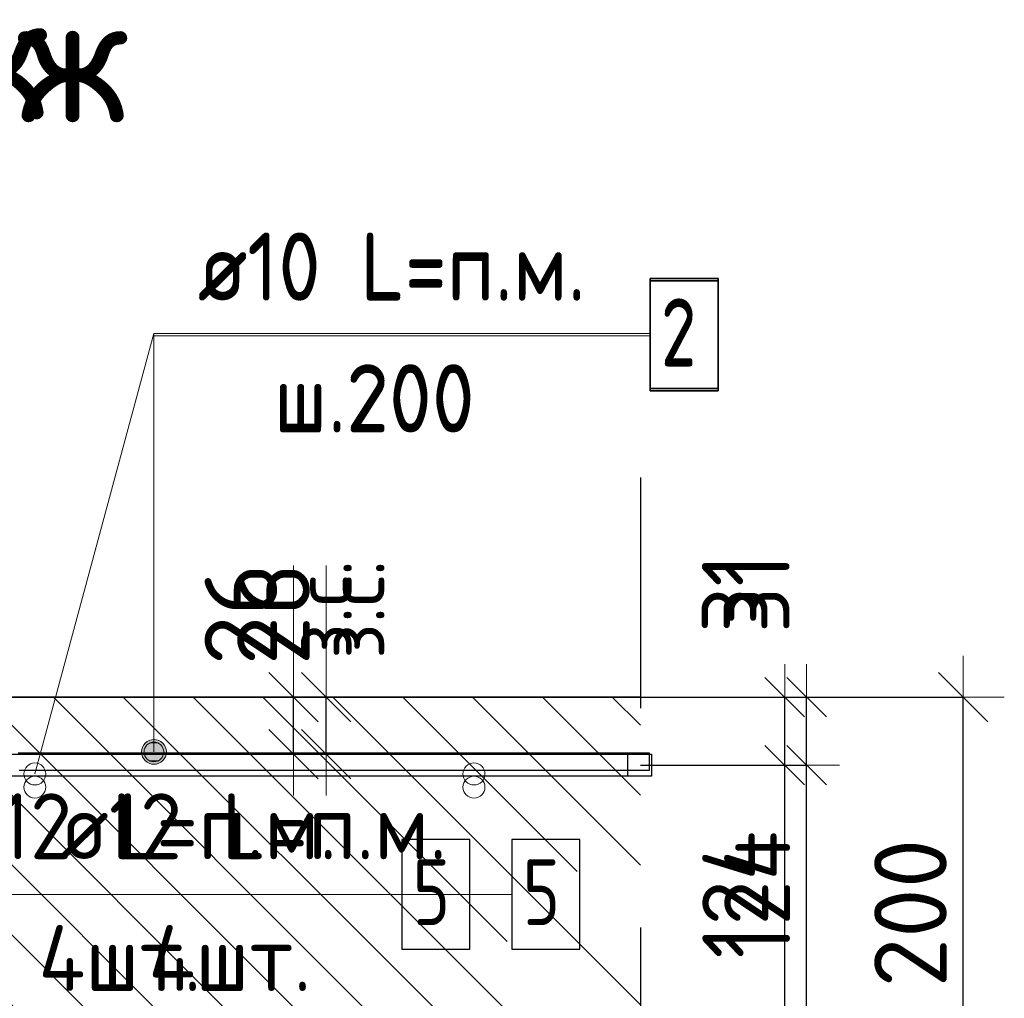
# Model space of a CAD drawing. Header units: metres. Extents: x -38 to 97, y -15 to 21.
# Tile 29 of 233: x 72.334 to 72.783, y 1.113 to 1.558. Entities that reach past the tile are written whole.
import ezdxf

# ---------------------------------------------------------------- set-up
doc = ezdxf.new("R2010")
doc.units = ezdxf.units.M
doc.header["$PDMODE"] = 65
doc.linetypes.add('______4', pattern=[0.135, 0.105, -0.03])
for name, color, linetype, lineweight in [('XR$4$Арм. стержнями верхней зоны', 180, 'Continuous', 35), ('XR$4$Арм.стержн. Арматура края', 96, 'Continuous', 35), ('XR$4$Арм.стержн. Доп. арматура', 180, 'Continuous', 35), ('XR$4$ВК__отв в полу 1-2 эт', 220, 'Continuous', 25), ('XR$4$Размерная линия (1)', 7, 'Continuous', 13), ('XR$4$Размерная линия_ общее', 7, 'Continuous', 13), ('XR$6$Арм. стержнями верхней зоны', 180, 'Continuous', 35), ('XR$6$Арм.стержн. Арматура края', 96, 'Continuous', 35), ('XR$6$Арм.стержн. Доп. арматура', 180, 'Continuous', 35), ('XR$6$ВК__отв в полу 1-2 эт', 220, 'Continuous', 25), ('XR$6$Размерная линия (1)', 7, 'Continuous', 13), ('XR$6$Размерная линия_ общее', 7, 'Continuous', 13)]:
    doc.layers.add(name, color=color, linetype=linetype, lineweight=lineweight)
doc.styles.add('ISOCPEUR', font='txt')
doc.dimstyles.new('DIMSTYLE_11', dxfattribs={"dimtxt": 0.033, "dimasz": 0.0375, "dimexe": 0, "dimexo": 0, "dimgap": 0.0165, "dimtad": 2, "dimdec": 0, "dimlfac": 1000, "dimrnd": 1, "dimzin": 12, "dimdsep": 46, "dimtxsty": 'ISOCPEUR', "dimblk1": 'ALL_ML_STRICH', "dimblk2": 'ALL_ML_STRICH', "dimsah": 1, "dimcen": 0, "dimclrd": 7, "dimclre": 256, "dimclrt": 7, "dimadec": 0, "dimazin": 0, "dimtfac": 1, "dimtdec": 0, "dimtix": 1, "dimtmove": 2, "dimatfit": 3, "dimfxl": 0, "dimtvp": 1.2, "dimtzin": 0, "dimlwd": 0, "dimlwe": -3, "dimarcsym": 0})
doc.dimstyles.new('DIMSTYLE_12', dxfattribs={"dimtxt": 0.03, "dimasz": 0.03, "dimexe": 0, "dimexo": 0, "dimgap": 0.015, "dimtad": 2, "dimdec": 0, "dimlfac": 1000, "dimrnd": 1, "dimzin": 12, "dimdsep": 46, "dimtxsty": 'ISOCPEUR', "dimblk1": 'ALL_ML_STRICH', "dimblk2": 'ALL_ML_STRICH', "dimsah": 1, "dimcen": 0, "dimclrd": 7, "dimclre": 256, "dimclrt": 7, "dimadec": 0, "dimazin": 0, "dimtfac": 1, "dimtdec": 0, "dimtix": 1, "dimtmove": 2, "dimatfit": 3, "dimfxl": 0, "dimtzin": 0, "dimlwd": 0, "dimlwe": -3, "dimarcsym": 0})
doc.dimstyles.new('DIMSTYLE_14', dxfattribs={"dimtxt": 0.03, "dimasz": 0.03, "dimexe": 0, "dimexo": 0, "dimgap": 0.015, "dimtad": 2, "dimdec": 0, "dimlfac": 1000, "dimrnd": 1, "dimzin": 12, "dimdsep": 46, "dimtxsty": 'ISOCPEUR', "dimblk1": 'ALL_ML_STRICH', "dimblk2": 'ALL_ML_STRICH', "dimsah": 1, "dimcen": 0, "dimclrd": 7, "dimclre": 256, "dimclrt": 7, "dimadec": 0, "dimazin": 0, "dimtfac": 1, "dimtdec": 0, "dimtix": 1, "dimtmove": 2, "dimatfit": 3, "dimfxl": 0, "dimtvp": 1.2, "dimtzin": 0, "dimlwd": 0, "dimlwe": -3, "dimarcsym": 0})
doc.dimstyles.new('DIMSTYLE_8', dxfattribs={"dimtxt": 0.033, "dimasz": 0.0375, "dimexe": 0, "dimexo": 0, "dimgap": 0.0165, "dimtad": 2, "dimdec": 0, "dimlfac": 1000, "dimrnd": 1, "dimzin": 12, "dimdsep": 46, "dimtxsty": 'ISOCPEUR', "dimblk1": 'ALL_ML_STRICH', "dimblk2": 'ALL_ML_STRICH', "dimsah": 1, "dimcen": 0, "dimclrd": 7, "dimclre": 256, "dimclrt": 7, "dimadec": 0, "dimazin": 0, "dimtfac": 1, "dimtdec": 0, "dimtix": 1, "dimtmove": 2, "dimatfit": 3, "dimfxl": 0, "dimtzin": 0, "dimlwd": 0, "dimlwe": -3, "dimarcsym": 0})
pattern_1 = [(135, (0, 0), (-0.031819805, -0.031819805), [0.4, -0.05, 0, -0.05]), (135, (-0.01591, -0.01591), (-0.031819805, -0.031819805), [0.8, -0.1, 0.1, -0.1])]

# ---------------------------------------------------------------- blocks, each defined once
blk = doc.blocks.new('ALL_ML_STRICH')
at = {"color": 0, "linetype": 'ByBlock', "lineweight": -2}
for p, q in [((0, -0.5), (0, 0.5)), ((-0.3, -0.3), (0.3, 0.3)), ((-1, 0), (0.5, 0))]:
    blk.add_line(p, q, dxfattribs=at)
blk = doc.blocks.new('*D365')
at = {"layer": 'DEFPOINTS', "color": 7, "linetype": 'Continuous', "lineweight": 13, "transparency": 33554687}
for p in [(72.59237, 1.24971), (72.59237, 1.04971), (72.76392, 1.04971)]:
    blk.add_point(p, dxfattribs=at)
at = {"layer": 'XR$4$Размерная линия_ общее', "color": 253, "linetype": 'Continuous', "lineweight": -2, "true_color": 0xa0a0a0, "transparency": 33554687}
for p, q in [((72.61237, 1.24971), (72.76392, 1.24971)), ((72.61237, 1.04971), (72.76392, 1.04971))]:
    blk.add_line(p, q, dxfattribs=at)
at = {"layer": 'XR$4$Размерная линия_ общее', "color": 7, "linetype": 'Continuous', "lineweight": -2, "transparency": 33554687}
blk.add_line((72.76392, 1.04971), (72.76392, 1.24971), dxfattribs=at)
at = {"layer": 'XR$4$Размерная линия_ общее', "color": 7, "linetype": 'Continuous', "lineweight": 13, "transparency": 33554687, "xscale": 0.0375, "yscale": 0.0375, "zscale": 0.0375}
for p, rotation in [((72.76392, 1.24971), 90), ((72.76392, 1.04971), 270)]:
    blk.add_blockref('ALL_ML_STRICH', p, dxfattribs=dict(at, rotation=rotation))
at = {"layer": 'XR$4$Размерная линия_ общее', "color": 7, "linetype": 'Continuous', "lineweight": 13, "transparency": 33554687, "insert": (72.73992, 1.15136), "char_height": 0.033, "width": 0.099, "attachment_point": 5, "rotation": 90, "style": 'ISOCPEUR'}
blk.add_mtext('\\A1;{200}', dxfattribs=at)
blk = doc.blocks.new('*D509')
at = {"layer": 'DEFPOINTS', "color": 7, "linetype": 'Continuous', "lineweight": 13, "transparency": 33554687}
for p in [(72.41895, 1.24971), (72.41895, 1.22371), (72.45894, 1.22371)]:
    blk.add_point(p, dxfattribs=at)
at = {"layer": 'XR$4$Размерная линия_ общее', "color": 253, "linetype": 'Continuous', "lineweight": -2, "true_color": 0xa0a0a0, "transparency": 33554687}
for p, q in [((72.43895, 1.24971), (72.45894, 1.24971)), ((72.43895, 1.22371), (72.45894, 1.22371))]:
    blk.add_line(p, q, dxfattribs=at)
at = {"layer": 'XR$4$Размерная линия_ общее', "color": 7, "linetype": 'Continuous', "lineweight": -2, "transparency": 33554687}
blk.add_line((72.45894, 1.22371), (72.45894, 1.24971), dxfattribs=at)
at = {"layer": 'XR$4$Размерная линия_ общее', "color": 7, "linetype": 'Continuous', "lineweight": 13, "transparency": 33554687, "xscale": 0.0375, "yscale": 0.0375, "zscale": 0.0375}
for p, rotation in [((72.45894, 1.24971), 90), ((72.45894, 1.22371), 270)]:
    blk.add_blockref('ALL_ML_STRICH', p, dxfattribs=dict(at, rotation=rotation))
at = {"layer": 'XR$4$Размерная линия_ общее', "color": 7, "linetype": 'Continuous', "lineweight": 13, "transparency": 33554687, "insert": (72.45847, 1.26707), "char_height": 0.027, "width": 0.00135, "attachment_point": 1, "rotation": 90, "line_spacing_factor": 0.60241, "style": 'ISOCPEUR'}
blk.add_mtext('з.с.', dxfattribs=at)
at = {"layer": 'XR$4$Размерная линия_ общее', "color": 7, "linetype": 'Continuous', "lineweight": 13, "transparency": 33554687, "insert": (72.43494, 1.28744), "char_height": 0.033, "width": 0.066, "attachment_point": 5, "rotation": 90, "style": 'ISOCPEUR'}
blk.add_mtext('\\A1;{26}', dxfattribs=at)
blk = doc.blocks.new('*D511')
at = {"layer": 'DEFPOINTS', "color": 7, "linetype": 'Continuous', "lineweight": 13, "transparency": 33554687}
for p in [(72.59701, 1.21871), (72.58998, 1.09471), (72.68264, 1.09471)]:
    blk.add_point(p, dxfattribs=at)
at = {"layer": 'XR$4$Размерная линия (1)', "color": 9, "linetype": 'Continuous', "lineweight": -2, "true_color": 0xc7c7c7, "transparency": 33554687}
for p, q in [((72.61701, 1.21871), (72.68264, 1.21871)), ((72.60998, 1.09471), (72.68264, 1.09471))]:
    blk.add_line(p, q, dxfattribs=at)
at = {"layer": 'XR$4$Размерная линия (1)', "color": 7, "linetype": 'Continuous', "lineweight": -2, "transparency": 33554687}
blk.add_line((72.68264, 1.09471), (72.68264, 1.21871), dxfattribs=at)
at = {"layer": 'XR$4$Размерная линия (1)', "color": 7, "linetype": 'Continuous', "lineweight": 13, "transparency": 33554687, "xscale": 0.03, "yscale": 0.03, "zscale": 0.03}
for p, rotation in [((72.68264, 1.21871), 90), ((72.68264, 1.09471), 270)]:
    blk.add_blockref('ALL_ML_STRICH', p, dxfattribs=dict(at, rotation=rotation))
at = {"layer": 'XR$4$Размерная линия (1)', "color": 7, "linetype": 'Continuous', "lineweight": 13, "transparency": 33554687, "insert": (72.66014, 1.15971), "char_height": 0.03, "width": 0.09, "attachment_point": 5, "rotation": 90, "style": 'ISOCPEUR'}
blk.add_mtext('\\A1;{124}', dxfattribs=at)
blk = doc.blocks.new('*D512')
at = {"layer": 'DEFPOINTS', "color": 7, "linetype": 'Continuous', "lineweight": 13, "transparency": 33554687}
for p in [(72.57914, 1.24971), (72.59701, 1.21871), (72.68264, 1.21871)]:
    blk.add_point(p, dxfattribs=at)
at = {"layer": 'XR$4$Размерная линия (1)', "color": 9, "linetype": 'Continuous', "lineweight": -2, "true_color": 0xc7c7c7, "transparency": 33554687}
for p, q in [((72.59914, 1.24971), (72.68264, 1.24971)), ((72.61701, 1.21871), (72.68264, 1.21871))]:
    blk.add_line(p, q, dxfattribs=at)
at = {"layer": 'XR$4$Размерная линия (1)', "color": 7, "linetype": 'Continuous', "lineweight": -2, "transparency": 33554687}
blk.add_line((72.68264, 1.21871), (72.68264, 1.24971), dxfattribs=at)
at = {"layer": 'XR$4$Размерная линия (1)', "color": 7, "linetype": 'Continuous', "lineweight": 13, "transparency": 33554687, "xscale": 0.03, "yscale": 0.03, "zscale": 0.03}
for p, rotation in [((72.68264, 1.24971), 90), ((72.68264, 1.21871), 270)]:
    blk.add_blockref('ALL_ML_STRICH', p, dxfattribs=dict(at, rotation=rotation))
at = {"layer": 'XR$4$Размерная линия (1)', "color": 7, "linetype": 'Continuous', "lineweight": 13, "transparency": 33554687, "insert": (72.6599, 1.297), "char_height": 0.03, "width": 0.06, "attachment_point": 5, "rotation": 90, "style": 'ISOCPEUR'}
blk.add_mtext('\\A1;{31}', dxfattribs=at)
blk = doc.blocks.new('*D717')
at = {"layer": 'DEFPOINTS', "color": 7, "linetype": 'Continuous', "lineweight": 13, "transparency": 33554687}
for p in [(72.59237, 1.24971), (72.59237, 1.04971), (72.76392, 1.04971)]:
    blk.add_point(p, dxfattribs=at)
at = {"layer": 'XR$6$Размерная линия_ общее', "color": 253, "linetype": 'Continuous', "lineweight": -2, "true_color": 0xa0a0a0, "transparency": 33554687}
for p, q in [((72.61237, 1.24971), (72.76392, 1.24971)), ((72.61237, 1.04971), (72.76392, 1.04971))]:
    blk.add_line(p, q, dxfattribs=at)
at = {"layer": 'XR$6$Размерная линия_ общее', "color": 7, "linetype": 'Continuous', "lineweight": -2, "transparency": 33554687}
blk.add_line((72.76392, 1.04971), (72.76392, 1.24971), dxfattribs=at)
at = {"layer": 'XR$6$Размерная линия_ общее', "color": 7, "linetype": 'Continuous', "lineweight": 13, "transparency": 33554687, "xscale": 0.0375, "yscale": 0.0375, "zscale": 0.0375}
for p, rotation in [((72.76392, 1.24971), 90), ((72.76392, 1.04971), 270)]:
    blk.add_blockref('ALL_ML_STRICH', p, dxfattribs=dict(at, rotation=rotation))
at = {"layer": 'XR$6$Размерная линия_ общее', "color": 7, "linetype": 'Continuous', "lineweight": 13, "transparency": 33554687, "insert": (72.73992, 1.15136), "char_height": 0.033, "width": 0.099, "attachment_point": 5, "rotation": 90, "style": 'ISOCPEUR'}
blk.add_mtext('\\A1;{200}', dxfattribs=at)
blk = doc.blocks.new('*D931')
at = {"layer": 'DEFPOINTS', "color": 7, "linetype": 'Continuous', "lineweight": 13, "transparency": 33554687}
for p in [(72.43381, 1.24971), (72.43381, 1.22371), (72.4738, 1.22371)]:
    blk.add_point(p, dxfattribs=at)
at = {"layer": 'XR$6$Размерная линия_ общее', "color": 253, "linetype": 'Continuous', "lineweight": -2, "true_color": 0xa0a0a0, "transparency": 33554687}
for p, q in [((72.45381, 1.24971), (72.4738, 1.24971)), ((72.45381, 1.22371), (72.4738, 1.22371))]:
    blk.add_line(p, q, dxfattribs=at)
at = {"layer": 'XR$6$Размерная линия_ общее', "color": 7, "linetype": 'Continuous', "lineweight": -2, "transparency": 33554687}
blk.add_line((72.4738, 1.22371), (72.4738, 1.24971), dxfattribs=at)
at = {"layer": 'XR$6$Размерная линия_ общее', "color": 7, "linetype": 'Continuous', "lineweight": 13, "transparency": 33554687, "xscale": 0.0375, "yscale": 0.0375, "zscale": 0.0375}
for p, rotation in [((72.4738, 1.24971), 90), ((72.4738, 1.22371), 270)]:
    blk.add_blockref('ALL_ML_STRICH', p, dxfattribs=dict(at, rotation=rotation))
at = {"layer": 'XR$6$Размерная линия_ общее', "color": 7, "linetype": 'Continuous', "lineweight": 13, "transparency": 33554687, "insert": (72.47333, 1.26707), "char_height": 0.027, "width": 0.00135, "attachment_point": 1, "rotation": 90, "line_spacing_factor": 0.60241, "style": 'ISOCPEUR'}
blk.add_mtext('з.с.', dxfattribs=at)
at = {"layer": 'XR$6$Размерная линия_ общее', "color": 7, "linetype": 'Continuous', "lineweight": 13, "transparency": 33554687, "insert": (72.4498, 1.28744), "char_height": 0.033, "width": 0.066, "attachment_point": 5, "rotation": 90, "style": 'ISOCPEUR'}
blk.add_mtext('\\A1;{26}', dxfattribs=at)
blk = doc.blocks.new('*D933')
at = {"layer": 'DEFPOINTS', "color": 7, "linetype": 'Continuous', "lineweight": 13, "transparency": 33554687}
for p in [(72.60698, 1.21871), (72.59996, 1.09471), (72.69262, 1.09471)]:
    blk.add_point(p, dxfattribs=at)
at = {"layer": 'XR$6$Размерная линия (1)', "color": 9, "linetype": 'Continuous', "lineweight": -2, "true_color": 0xc7c7c7, "transparency": 33554687}
for p, q in [((72.62698, 1.21871), (72.69262, 1.21871)), ((72.61996, 1.09471), (72.69262, 1.09471))]:
    blk.add_line(p, q, dxfattribs=at)
at = {"layer": 'XR$6$Размерная линия (1)', "color": 7, "linetype": 'Continuous', "lineweight": -2, "transparency": 33554687}
blk.add_line((72.69262, 1.09471), (72.69262, 1.21871), dxfattribs=at)
at = {"layer": 'XR$6$Размерная линия (1)', "color": 7, "linetype": 'Continuous', "lineweight": 13, "transparency": 33554687, "xscale": 0.03, "yscale": 0.03, "zscale": 0.03}
for p, rotation in [((72.69262, 1.21871), 90), ((72.69262, 1.09471), 270)]:
    blk.add_blockref('ALL_ML_STRICH', p, dxfattribs=dict(at, rotation=rotation))
at = {"layer": 'XR$6$Размерная линия (1)', "color": 7, "linetype": 'Continuous', "lineweight": 13, "transparency": 33554687, "insert": (72.67012, 1.15971), "char_height": 0.03, "width": 0.09, "attachment_point": 5, "rotation": 90, "style": 'ISOCPEUR'}
blk.add_mtext('\\A1;{124}', dxfattribs=at)
blk = doc.blocks.new('*D934')
at = {"layer": 'DEFPOINTS', "color": 7, "linetype": 'Continuous', "lineweight": 13, "transparency": 33554687}
for p in [(72.58912, 1.24971), (72.60698, 1.21871), (72.69262, 1.21871)]:
    blk.add_point(p, dxfattribs=at)
at = {"layer": 'XR$6$Размерная линия (1)', "color": 9, "linetype": 'Continuous', "lineweight": -2, "true_color": 0xc7c7c7, "transparency": 33554687}
for p, q in [((72.60912, 1.24971), (72.69262, 1.24971)), ((72.62698, 1.21871), (72.69262, 1.21871))]:
    blk.add_line(p, q, dxfattribs=at)
at = {"layer": 'XR$6$Размерная линия (1)', "color": 7, "linetype": 'Continuous', "lineweight": -2, "transparency": 33554687}
blk.add_line((72.69262, 1.21871), (72.69262, 1.24971), dxfattribs=at)
at = {"layer": 'XR$6$Размерная линия (1)', "color": 7, "linetype": 'Continuous', "lineweight": 13, "transparency": 33554687, "xscale": 0.03, "yscale": 0.03, "zscale": 0.03}
for p, rotation in [((72.69262, 1.24971), 90), ((72.69262, 1.21871), 270)]:
    blk.add_blockref('ALL_ML_STRICH', p, dxfattribs=dict(at, rotation=rotation))
at = {"layer": 'XR$6$Размерная линия (1)', "color": 7, "linetype": 'Continuous', "lineweight": 13, "transparency": 33554687, "insert": (72.66988, 1.297), "char_height": 0.03, "width": 0.06, "attachment_point": 5, "rotation": 90, "style": 'ISOCPEUR'}
blk.add_mtext('\\A1;{31}', dxfattribs=at)

msp = doc.modelspace()

# ---------------------------------------------------------------- hatches: boundary and pattern name
at = {"linetype": 'Continuous', "lineweight": 13, "transparency": 33554687}
h = msp.add_hatch(dxfattribs=at)
h.set_pattern_fill('__________540', scale=0.015, style=0, pattern_type=2)
h.set_pattern_definition(pattern_1)
h.paths.add_polyline_path([(72.08104, 1.24971), (72.08104, 1.12971), (72.00104, 1.08971), (72.00104, 1.04971), (72.61695, 1.04971), (72.61695, 1.24971)], flags=0)
h = msp.add_hatch(dxfattribs=at)
h.set_pattern_fill('__________540', scale=0.015, style=0, pattern_type=2)
h.set_pattern_definition(pattern_1)
h.paths.add_polyline_path([(72.08104, 1.24971), (72.08104, 1.12971), (72.00104, 1.08971), (72.00104, 1.04971), (72.61695, 1.04971), (72.61695, 1.24971)], flags=0)
at = {"layer": 'XR$4$Арм. стержнями верхней зоны', "linetype": 'Continuous', "lineweight": 13, "transparency": 33554687}
for points in [[(72.39819, 1.2296), (72.39256, 1.2296), (72.39054, 1.22757)], [(72.39819, 1.2296), (72.39054, 1.22757), (72.40021, 1.22757)], [(72.39256, 1.2296), (72.39819, 1.2296), (72.39537, 1.23039)], [(72.40021, 1.22757), (72.39054, 1.22757), (72.38975, 1.22476)], [(72.40021, 1.22757), (72.38975, 1.22476), (72.401, 1.22476)], [(72.401, 1.22476), (72.38975, 1.22476), (72.39054, 1.22195)], [(72.401, 1.22476), (72.39054, 1.22195), (72.40021, 1.22195)], [(72.40021, 1.22195), (72.39054, 1.22195), (72.39256, 1.21992)], [(72.40021, 1.22195), (72.39256, 1.21992), (72.39819, 1.21992)], [(72.39819, 1.21992), (72.39256, 1.21992), (72.39537, 1.21914)]]:
    msp.add_hatch(color=7, dxfattribs=at).paths.add_polyline_path(points)
at = {"layer": 'XR$6$Арм. стержнями верхней зоны', "linetype": 'Continuous', "lineweight": 13, "transparency": 33554687}
for points in [[(72.39308, 1.22863), (72.39758, 1.22863), (72.39533, 1.22926)], [(72.3992, 1.22701), (72.39146, 1.22701), (72.39083, 1.22476)], [(72.3992, 1.22701), (72.39083, 1.22476), (72.39983, 1.22476)], [(72.39983, 1.22476), (72.39083, 1.22476), (72.39146, 1.22251)], [(72.39758, 1.22863), (72.39308, 1.22863), (72.39146, 1.22701)], [(72.39758, 1.22863), (72.39146, 1.22701), (72.3992, 1.22701)], [(72.39983, 1.22476), (72.39146, 1.22251), (72.3992, 1.22251)], [(72.3992, 1.22251), (72.39146, 1.22251), (72.39308, 1.22089)], [(72.3992, 1.22251), (72.39308, 1.22089), (72.39758, 1.22089)], [(72.39758, 1.22089), (72.39308, 1.22089), (72.39533, 1.22026)]]:
    msp.add_hatch(color=7, dxfattribs=at).paths.add_polyline_path(points)

# ---------------------------------------------------------------- linework, layer by layer
at = {"color": 7, "linetype": '______4', "lineweight": 25, "transparency": 33554687}
msp.add_line((72.61695, 1.34971), (72.61695, 0.94971), dxfattribs=at)
msp.add_line((72.61695, 1.34971), (72.61695, 0.94971), dxfattribs=at)
at = {"color": 7, "linetype": 'Continuous', "lineweight": 13, "transparency": 33554687}
for p, q in [((72.45894, 1.24971), (72.45894, 1.30971)), ((72.4738, 1.24971), (72.4738, 1.30971))]:
    msp.add_line(p, q, dxfattribs=at)
at = {"color": 7, "linetype": 'Continuous', "lineweight": 35, "transparency": 33554687}
msp.add_line((72.61695, 1.24971), (72.08104, 1.24971), dxfattribs=at)
msp.add_line((72.61695, 1.24971), (72.08104, 1.24971), dxfattribs=at)
at = {"color": 7, "linetype": 'Continuous', "lineweight": 13, "transparency": 33554687}
for centre in [(72.34112, 1.21471), (72.54112, 1.21471), (72.34112, 1.20871), (72.54112, 1.20871)]:
    msp.add_circle(centre, 0.005, dxfattribs=at)
at = {"layer": 'XR$4$Арм. стержнями верхней зоны', "color": 7, "linetype": 'Continuous', "lineweight": 13, "transparency": 33554687}
for p, q in [((72.39537, 1.41531), (72.62137, 1.41531)), ((72.39537, 1.41531), (72.39537, 1.22476)), ((72.39537, 1.23039), (72.39537, 1.23039)), ((72.38975, 1.22476), (72.38975, 1.22476)), ((72.401, 1.22476), (72.401, 1.22476)), ((72.39537, 1.21914), (72.39537, 1.21914))]:
    msp.add_line(p, q, dxfattribs=at)
at = {"layer": 'XR$4$Арм. стержнями верхней зоны', "color": 7, "linetype": 'Continuous', "lineweight": 35, "transparency": 33554687}
msp.add_lwpolyline([(72.62137, 1.39031), (72.65237, 1.39031), (72.65237, 1.44031), (72.62137, 1.44031), (72.62137, 1.39031)], dxfattribs=at)
at = {"layer": 'XR$4$Арм. стержнями верхней зоны', "color": 4, "linetype": 'Continuous', "lineweight": 25, "transparency": 33554687}
msp.add_lwpolyline([(72.10104, 1.22371), (72.62195, 1.22371), (72.62195, 1.21371), (72.10104, 1.21371), (72.10104, 1.22371)], dxfattribs=at)
at = {"layer": 'XR$4$Арм. стержнями верхней зоны', "color": 7, "linetype": 'Continuous', "lineweight": 13, "transparency": 33554687}
msp.add_circle((72.39537, 1.22476), 0.00563, dxfattribs=at)
at = {"layer": 'XR$4$Арм.стержн. Арматура края', "color": 40, "linetype": 'Continuous', "lineweight": 25, "transparency": 33554687}
msp.add_lwpolyline([(72.33349, 1.22429), (72.33498, 1.22435), (72.62095, 1.22435), (72.62095, 1.21635), (72.33515, 1.21635), (72.33403, 1.2163)], dxfattribs=at)
at = {"layer": 'XR$4$Арм.стержн. Арматура края', "color": 4, "linetype": 'Continuous', "lineweight": 25, "transparency": 33554687}
msp.add_lwpolyline([(72.13953, 1.22371), (72.61097, 1.22371), (72.61097, 1.21371), (72.14022, 1.21371)], dxfattribs=at)
at = {"layer": 'XR$4$Арм.стержн. Доп. арматура', "color": 7, "linetype": 'Continuous', "lineweight": 13, "transparency": 33554687}
msp.add_line((72.28222, 1.15987), (72.50822, 1.15987), dxfattribs=at)
at = {"layer": 'XR$4$Арм.стержн. Доп. арматура', "color": 7, "linetype": 'Continuous', "lineweight": 25, "transparency": 33554687}
msp.add_lwpolyline([(72.50822, 1.13487), (72.53922, 1.13487), (72.53922, 1.18487), (72.50822, 1.18487), (72.50822, 1.13487)], dxfattribs=at)
at = {"layer": 'XR$4$ВК__отв в полу 1-2 эт', "color": 7, "linetype": 'Continuous', "lineweight": 13, "transparency": 33554687}
msp.add_line((72.34112, 1.21471), (72.39537, 1.41531), dxfattribs=at)
at = {"layer": 'XR$6$Арм. стержнями верхней зоны', "color": 7, "linetype": 'Continuous', "lineweight": 13, "transparency": 33554687}
for p, q in [((72.39533, 1.41429), (72.62133, 1.41429)), ((72.39533, 1.41429), (72.39533, 1.22476)), ((72.39533, 1.22926), (72.39533, 1.22926)), ((72.39083, 1.22476), (72.39083, 1.22476)), ((72.39983, 1.22476), (72.39983, 1.22476)), ((72.39533, 1.22026), (72.39533, 1.22026))]:
    msp.add_line(p, q, dxfattribs=at)
at = {"layer": 'XR$6$Арм. стержнями верхней зоны', "color": 7, "linetype": 'Continuous', "lineweight": 35, "transparency": 33554687}
msp.add_lwpolyline([(72.62133, 1.38929), (72.65233, 1.38929), (72.65233, 1.43929), (72.62133, 1.43929), (72.62133, 1.38929)], dxfattribs=at)
at = {"layer": 'XR$6$Арм. стержнями верхней зоны', "color": 4, "linetype": 'Continuous', "lineweight": 25, "transparency": 33554687}
msp.add_lwpolyline([(72.10104, 1.22371), (72.62195, 1.22371), (72.62195, 1.21371), (72.10104, 1.21371), (72.10104, 1.22371)], dxfattribs=at)
at = {"layer": 'XR$6$Арм. стержнями верхней зоны', "color": 7, "linetype": 'Continuous', "lineweight": 13, "transparency": 33554687}
msp.add_circle((72.39533, 1.22476), 0.0045, dxfattribs=at)
at = {"layer": 'XR$6$Арм.стержн. Арматура края', "color": 40, "linetype": 'Continuous', "lineweight": 25, "transparency": 33554687}
msp.add_lwpolyline([(72.33349, 1.22429), (72.33498, 1.22435), (72.62095, 1.22435), (72.62095, 1.21635), (72.33515, 1.21635), (72.33403, 1.2163)], dxfattribs=at)
at = {"layer": 'XR$6$Арм.стержн. Арматура края', "color": 4, "linetype": 'Continuous', "lineweight": 25, "transparency": 33554687}
msp.add_lwpolyline([(72.13953, 1.22371), (72.61097, 1.22371), (72.61097, 1.21371), (72.14022, 1.21371)], dxfattribs=at)
at = {"layer": 'XR$6$Арм.стержн. Доп. арматура', "color": 7, "linetype": 'Continuous', "lineweight": 13, "transparency": 33554687}
msp.add_line((72.3323, 1.15987), (72.5583, 1.15987), dxfattribs=at)
at = {"layer": 'XR$6$Арм.стержн. Доп. арматура', "color": 7, "linetype": 'Continuous', "lineweight": 25, "transparency": 33554687}
msp.add_lwpolyline([(72.5583, 1.13487), (72.5893, 1.13487), (72.5893, 1.18487), (72.5583, 1.18487), (72.5583, 1.13487)], dxfattribs=at)
at = {"layer": 'XR$6$ВК__отв в полу 1-2 эт', "color": 7, "linetype": 'Continuous', "lineweight": 13, "transparency": 33554687}
msp.add_line((72.34112, 1.21471), (72.39537, 1.41531), dxfattribs=at)

# ---------------------------------------------------------------- texts
at = {"color": 7, "linetype": 'Continuous', "lineweight": 13, "transparency": 33554687, "char_height": 0.06, "width": 0.1777778, "style": 'ISOCPEUR'}
for insert, attachment_point in [((72.34664, 1.51267), 9), ((72.31298, 1.54133), 5)]:
    msp.add_mtext('\\A1;{\\fISOCPEUR|i0|b0;\\H0.060000;\\W1.000000;\\C7;ж-ж}\\P', dxfattribs=dict(at, insert=insert, attachment_point=attachment_point))
at = {"layer": 'XR$4$Арм. стержнями верхней зоны', "color": 7, "linetype": 'Continuous', "lineweight": 25, "transparency": 33554687, "char_height": 0.03, "attachment_point": 7, "style": 'ISOCPEUR'}
for s, insert, width in [('\\W0.94;ø10 L=п.м.', (72.41537, 1.43131), 0.1999832), ('\\W0.78;2', (72.62637, 1.40131), 0.0326407), ('\\W0.95;ш.200 ', (72.44987, 1.37131), 0.1311997)]:
    msp.add_mtext(s, dxfattribs=dict(at, insert=insert, width=width))
at = {"layer": 'XR$4$Арм.стержн. Доп. арматура', "color": 7, "linetype": 'Continuous', "lineweight": 25, "transparency": 33554687, "char_height": 0.03, "attachment_point": 7, "style": 'ISOCPEUR'}
for s, insert, width in [('\\W0.94;ø12 L=п.м.', (72.30222, 1.17587), 0.1999832), ('\\W0.78;5', (72.51322, 1.14587), 0.0326407), ('\\W0.95;4шт. ', (72.34272, 1.11587), 0.1191575)]:
    msp.add_mtext(s, dxfattribs=dict(at, insert=insert, width=width))
at = {"layer": 'XR$6$Арм. стержнями верхней зоны', "color": 7, "linetype": 'Continuous', "lineweight": 25, "transparency": 33554687, "char_height": 0.03, "attachment_point": 7, "style": 'ISOCPEUR'}
for s, insert, width in [('\\W0.94;ø10 L=п.м.', (72.41533, 1.43029), 0.1999832), ('\\W0.78;2', (72.62633, 1.40029), 0.0326407), ('\\W0.95;ш.200 ', (72.44983, 1.37029), 0.1311997)]:
    msp.add_mtext(s, dxfattribs=dict(at, insert=insert, width=width))
at = {"layer": 'XR$6$Арм.стержн. Доп. арматура', "color": 7, "linetype": 'Continuous', "lineweight": 25, "transparency": 33554687, "char_height": 0.03, "attachment_point": 7, "style": 'ISOCPEUR'}
for s, insert, width in [('\\W0.94;ø12 L=п.м.', (72.3523, 1.17587), 0.1999832), ('\\W0.78;5', (72.5633, 1.14587), 0.0326407), ('\\W0.95;4шт. ', (72.3928, 1.11587), 0.1191575)]:
    msp.add_mtext(s, dxfattribs=dict(at, insert=insert, width=width))

# ---------------------------------------------------------------- dimensions: what is measured, and where the dimension line sits
at = {"layer": 'XR$4$Размерная линия (1)', "color": 7, "linetype": 'Continuous', "lineweight": 13, "transparency": 33554687}
for base, p1, p2, dimstyle, picture, middle in [((72.68264, 1.24971), (72.61701, 1.21871), (72.59914, 1.24971), 'DIMSTYLE_14', '*D512', (72.6599, 1.297)), ((72.68264, 1.21871), (72.60998, 1.09471), (72.61701, 1.21871), 'DIMSTYLE_12', '*D511', (72.66014, 1.15971))]:
    dim = msp.add_linear_dim(base=base, p1=p1, p2=p2, angle=90, dimstyle=dimstyle, override={"dimpost": '<>', "dimclrd": 7, "dimclre": 9, "dimclrt": 7, "dimlwd": 0, "dimlwe": 65533}, dxfattribs=at)
    dim.commit()
    dim.dimension.update_dxf_attribs({"geometry": picture, "text_midpoint": middle, "dimtype": 160})
at = {"layer": 'XR$4$Размерная линия_ общее', "color": 7, "linetype": 'Continuous', "lineweight": 13, "transparency": 33554687}
dim = msp.add_linear_dim(base=(72.45894, 1.24971), p1=(72.43895, 1.22371), p2=(72.43895, 1.24971), angle=90, text='<>\\Xз.с.', dimstyle='DIMSTYLE_11', override={"dimpost": '<>', "dimclrd": 7, "dimclre": 253, "dimclrt": 7, "dimlwd": 0, "dimlwe": 65533}, dxfattribs=at)
dim.commit()
dim.dimension.update_dxf_attribs({"geometry": '*D509', "text_midpoint": (72.43494, 1.28744), "dimtype": 160})
dim = msp.add_linear_dim(base=(72.76392, 1.24971), p1=(72.61237, 1.04971), p2=(72.61237, 1.24971), angle=90, dimstyle='DIMSTYLE_8', override={"dimpost": '<>', "dimclrd": 7, "dimclre": 253, "dimclrt": 7, "dimlwd": 0, "dimlwe": 65533}, dxfattribs=at)
dim.commit()
dim.dimension.update_dxf_attribs({"geometry": '*D365', "text_midpoint": (72.73992, 1.15136), "dimtype": 160})
at = {"layer": 'XR$6$Размерная линия (1)', "color": 7, "linetype": 'Continuous', "lineweight": 13, "transparency": 33554687}
for base, p1, p2, dimstyle, picture, middle in [((72.69262, 1.24971), (72.62698, 1.21871), (72.60912, 1.24971), 'DIMSTYLE_14', '*D934', (72.66988, 1.297)), ((72.69262, 1.21871), (72.61996, 1.09471), (72.62698, 1.21871), 'DIMSTYLE_12', '*D933', (72.67012, 1.15971))]:
    dim = msp.add_linear_dim(base=base, p1=p1, p2=p2, angle=90, dimstyle=dimstyle, override={"dimpost": '<>', "dimclrd": 7, "dimclre": 9, "dimclrt": 7, "dimlwd": 0, "dimlwe": 65533}, dxfattribs=at)
    dim.commit()
    dim.dimension.update_dxf_attribs({"geometry": picture, "text_midpoint": middle, "dimtype": 160})
at = {"layer": 'XR$6$Размерная линия_ общее', "color": 7, "linetype": 'Continuous', "lineweight": 13, "transparency": 33554687}
dim = msp.add_linear_dim(base=(72.4738, 1.24971), p1=(72.45381, 1.22371), p2=(72.45381, 1.24971), angle=90, text='<>\\Xз.с.', dimstyle='DIMSTYLE_11', override={"dimpost": '<>', "dimclrd": 7, "dimclre": 253, "dimclrt": 7, "dimlwd": 0, "dimlwe": 65533}, dxfattribs=at)
dim.commit()
dim.dimension.update_dxf_attribs({"geometry": '*D931', "text_midpoint": (72.4498, 1.28744), "dimtype": 160})
dim = msp.add_linear_dim(base=(72.76392, 1.24971), p1=(72.61237, 1.04971), p2=(72.61237, 1.24971), angle=90, dimstyle='DIMSTYLE_8', override={"dimpost": '<>', "dimclrd": 7, "dimclre": 253, "dimclrt": 7, "dimlwd": 0, "dimlwe": 65533}, dxfattribs=at)
dim.commit()
dim.dimension.update_dxf_attribs({"geometry": '*D717', "text_midpoint": (72.73992, 1.15136), "dimtype": 160})

doc.saveas('drawing.dxf')
